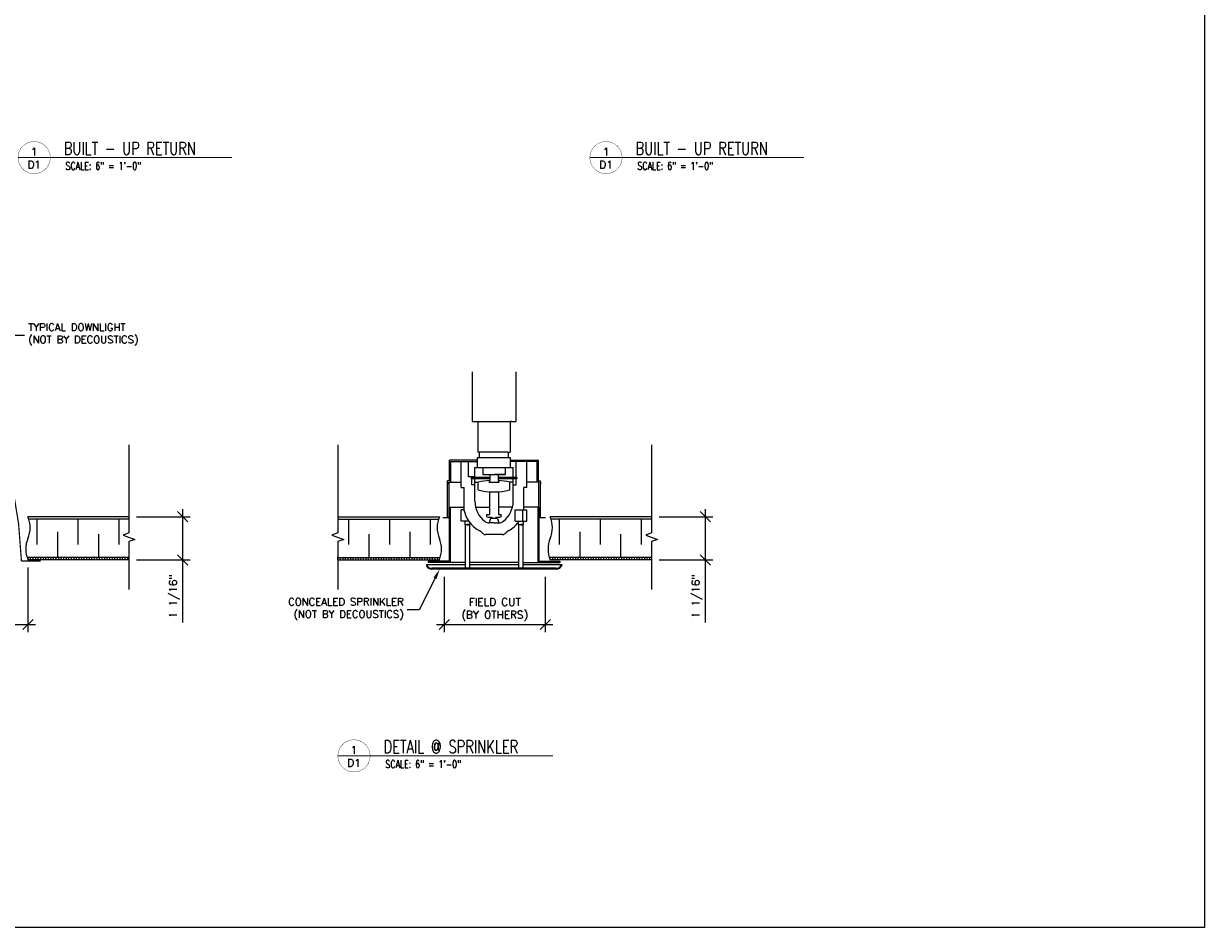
# Model space of a CAD drawing. Header units: inches. Extents: x 31 to 585, y 3457 to 3603.
# Tile 10 of 24: x 255 to 284, y 3481 to 3503. Entities that reach past the tile are written whole.
import ezdxf
from ezdxf import colors
from ezdxf.entities.mleader import LeaderData, LeaderLine
from ezdxf.enums import TextEntityAlignment as Align
from ezdxf.math import Vec2, Vec3

# ---------------------------------------------------------------- set-up
doc = ezdxf.new("R2010")
doc.units = ezdxf.units.IN
doc.header["$MEASUREMENT"] = 0
for name, color, linetype in [('1-DIM', 4, 'Continuous'), ('1-FIXTURES', 1, 'Continuous'), ('1-PANEL', 6, 'Continuous'), ('1-TEXT', 2, 'Continuous'), ('1-TITLE', 4, 'Continuous')]:
    doc.layers.add(name, color=color, linetype=linetype)
doc.styles.add('TEXT', font='romans.shx')
doc.dimstyles.new('DIM 6-12', dxfattribs={"dimscale": 2, "dimtxt": 0.09375, "dimasz": 0.125, "dimexe": 0.09375, "dimexo": 0.09375, "dimgap": 0.03125, "dimtad": 1, "dimdec": 4, "dimzin": 3, "dimdsep": 46, "dimlunit": 5, "dimtxsty": 'TEXT', "dimblk": 'OBLIQUE', "dimcen": 0.09375, "dimdle": 0.09375, "dimclrd": 256, "dimclre": 4, "dimclrt": 2, "dimadec": 0, "dimazin": 0, "dimtfac": 1, "dimtdec": 4, "dimtmove": 0, "dimatfit": 3, "dimfxl": 0, "dimfrac": 2, "dimtolj": 1, "dimtzin": 0, "dimlwd": -1, "dimlwe": -1, "dimarcsym": 0})
pattern_1 = [(90, (-12.227986, 2.69154), (-0.0625, 1e-17), [])]

# ---------------------------------------------------------------- blocks, each defined once
blk = doc.blocks.new('*U44')
at = {"layer": '1-TEXT', "color": 2, "style": 'TEXT'}
blk.add_attdef('VIEWNAME', (0.89, 0.061), '', height=0.25, dxfattribs=at)
at = {"layer": '1-TEXT', "style": 'TEXT'}
for tag, p in [('NOTE1', (0.926, -0.281)), ('NOTE2', (0.926, -0.463)), ('NOTE3', (0.926, -0.655)), ('NOTE4', (0.926, -0.832))]:
    blk.add_attdef(tag, p, '', height=0.125, dxfattribs=at)
blk.add_wipeout([(0.314, 0.314), (0.236, 0.304), (0.163, 0.275), (0.099, 0.229), (0.049, 0.168), (0.015, 0.097), (0.001, 0.02), (0.006, -0.059), (0.03, -0.134), (0.072, -0.2), (0.13, -0.254), (0.199, -0.292), (0.275, -0.312), (0.354, -0.312), (0.43, -0.292), (0.499, -0.254), (0.556, -0.2), (0.599, -0.134), (0.623, -0.059), (0.628, 0.02), (0.613, 0.097), (0.58, 0.168), (0.529, 0.229), (0.466, 0.275), (0.392, 0.304)])
at = {"layer": '1-TITLE', "const_width": 0.00651}
blk.add_lwpolyline([(0, 0, 1), (0.628, 0, 0.414214), (0.314, 0.314, 0.414214), (0, 0, 2.926408)], format="xyb", dxfattribs=at)
at = {"layer": '1-TITLE', "const_width": 0.02}
blk.add_lwpolyline([(0, 0), (4.172, 0)], dxfattribs=at)
at = {"layer": '1-TEXT', "style": 'TEXT'}
for tag, p in [('DETAIL#', (0.301, 0.094)), ('SHEET#', (0.306, -0.207))]:
    blk.add_attdef(tag, text='', height=0.125, dxfattribs=at).set_placement(p, align=Align.CENTER)
blk = doc.blocks.new('_Oblique')
at = {"color": 0, "linetype": 'ByBlock', "lineweight": -2}
blk.add_line((-0.5, -0.5), (0.5, 0.5), dxfattribs=at)
blk = doc.blocks.new('*D48')
at = {"layer": '1-DIM', "color": 4, "transparency": 16777216}
for p, q in [((265.184, 3489.636), (265.184, 3488.285)), ((267.652, 3489.636), (267.652, 3488.285))]:
    blk.add_line(p, q, dxfattribs=at)
at = {"layer": '1-DIM', "transparency": 16777216}
blk.add_line((264.997, 3488.472), (267.84, 3488.472), dxfattribs=at)
at = {"layer": 'Defpoints', "color": 0, "transparency": 16777216}
for p in [(265.184, 3489.823), (267.652, 3489.823), (267.652, 3488.472)]:
    blk.add_point(p, dxfattribs=at)
at = {"layer": '1-DIM', "transparency": 16777216, "xscale": 0.25, "yscale": 0.25, "zscale": 0.25, "rotation": 180}
blk.add_blockref('_Oblique', (265.184, 3488.472), dxfattribs=at)
at = {"layer": '1-DIM', "transparency": 16777216, "xscale": 0.25, "yscale": 0.25, "zscale": 0.25}
blk.add_blockref('_Oblique', (267.652, 3488.472), dxfattribs=at)
at = {"layer": '1-DIM', "color": 2, "transparency": 16777216, "insert": (266.418, 3488.834), "char_height": 0.1875, "attachment_point": 5, "style": 'TEXT', "bg_fill": 3, "box_fill_scale": 1.25, "bg_fill_color": 256, "bg_fill_true_color": 13158600, "bg_fill_transparency": 0}
blk.add_mtext('\\A1;FIELD CUT\\P(BY OTHERS)', dxfattribs=at)
blk = doc.blocks.new('*D49')
at = {"layer": '1-DIM', "color": 4, "transparency": 16777216}
for p, q in [((249.394, 3489.862), (249.394, 3488.285)), ((255.004, 3489.862), (255.004, 3488.285))]:
    blk.add_line(p, q, dxfattribs=at)
at = {"layer": '1-DIM', "transparency": 16777216}
blk.add_line((249.207, 3488.472), (255.192, 3488.472), dxfattribs=at)
at = {"layer": 'Defpoints', "color": 0, "transparency": 16777216}
for p in [(249.394, 3490.05), (255.004, 3490.05), (255.004, 3488.472)]:
    blk.add_point(p, dxfattribs=at)
at = {"layer": '1-DIM', "transparency": 16777216, "xscale": 0.25, "yscale": 0.25, "zscale": 0.25, "rotation": 180}
blk.add_blockref('_Oblique', (249.394, 3488.472), dxfattribs=at)
at = {"layer": '1-DIM', "transparency": 16777216, "xscale": 0.25, "yscale": 0.25, "zscale": 0.25}
blk.add_blockref('_Oblique', (255.004, 3488.472), dxfattribs=at)
at = {"layer": '1-DIM', "color": 2, "transparency": 16777216, "insert": (252.199, 3488.628), "char_height": 0.1875, "attachment_point": 5, "style": 'TEXT', "bg_fill": 3, "box_fill_scale": 1.25, "bg_fill_color": 256, "bg_fill_true_color": 13158600, "bg_fill_transparency": 0}
blk.add_mtext('\\A1;FIELD CUT OPENINGS', dxfattribs=at)
at = {"layer": '1-DIM', "color": 2, "transparency": 16777216, "insert": (252.199, 3488.316), "char_height": 0.1875, "attachment_point": 5, "style": 'TEXT', "bg_fill": 3, "box_fill_scale": 1.25, "bg_fill_color": 256, "bg_fill_true_color": 13158600, "bg_fill_transparency": 0}
blk.add_mtext('\\A1;NOT BY DECOUSTICS', dxfattribs=at)
blk = doc.blocks.new('*U47')
at = {"layer": '1-TEXT', "color": 2, "style": 'TEXT'}
blk.add_attdef('VIEWNAME', (0.89, 0.061), '', height=0.25, dxfattribs=at)
at = {"layer": '1-TEXT', "style": 'TEXT'}
for tag, p in [('NOTE1', (0.926, -0.281)), ('NOTE2', (0.926, -0.463)), ('NOTE3', (0.926, -0.655)), ('NOTE4', (0.926, -0.832))]:
    blk.add_attdef(tag, p, '', height=0.125, dxfattribs=at)
blk.add_wipeout([(0.314, 0.314), (0.236, 0.304), (0.163, 0.275), (0.099, 0.229), (0.049, 0.168), (0.015, 0.097), (0.001, 0.02), (0.006, -0.059), (0.03, -0.134), (0.072, -0.2), (0.13, -0.254), (0.199, -0.292), (0.275, -0.312), (0.354, -0.312), (0.43, -0.292), (0.499, -0.254), (0.556, -0.2), (0.599, -0.134), (0.623, -0.059), (0.628, 0.02), (0.613, 0.097), (0.58, 0.168), (0.529, 0.229), (0.466, 0.275), (0.392, 0.304)])
at = {"layer": '1-TITLE', "const_width": 0.00651}
blk.add_lwpolyline([(0, 0, 1), (0.628, 0, 0.414214), (0.314, 0.314, 0.414214), (0, 0, 2.926408)], format="xyb", dxfattribs=at)
at = {"layer": '1-TITLE', "const_width": 0.02}
blk.add_lwpolyline([(0, 0), (4.192, 0)], dxfattribs=at)
at = {"layer": '1-TEXT', "style": 'TEXT'}
for tag, p in [('DETAIL#', (0.301, 0.094)), ('SHEET#', (0.306, -0.207))]:
    blk.add_attdef(tag, text='', height=0.125, dxfattribs=at).set_placement(p, align=Align.CENTER)
blk = doc.blocks.new('*D78')
at = {"layer": '1-DIM', "transparency": 16777216}
for p, q in [((258.786, 3491.293), (258.786, 3490.05)), ((258.786, 3490.05), (258.786, 3488.523))]:
    blk.add_line(p, q, dxfattribs=at)
at = {"layer": '1-DIM', "color": 4, "transparency": 16777216}
for p, q in [((257.661, 3491.105), (258.973, 3491.105)), ((257.661, 3490.05), (258.973, 3490.05))]:
    blk.add_line(p, q, dxfattribs=at)
at = {"layer": 'Defpoints', "color": 0, "transparency": 16777216}
for p in [(257.474, 3491.105), (257.474, 3490.05), (258.786, 3490.05)]:
    blk.add_point(p, dxfattribs=at)
at = {"layer": '1-DIM', "transparency": 16777216, "xscale": 0.25, "yscale": 0.25, "zscale": 0.25}
for p, rotation in [((258.786, 3491.105), 90), ((258.786, 3490.05), 270)]:
    blk.add_blockref('_Oblique', p, dxfattribs=dict(at, rotation=rotation))
at = {"layer": '1-DIM', "color": 2, "transparency": 16777216, "insert": (258.581, 3489.161), "char_height": 0.1875, "attachment_point": 5, "rotation": 90, "style": 'TEXT', "bg_fill": 3, "box_fill_scale": 1.25, "bg_fill_color": 256, "bg_fill_true_color": 13158600, "bg_fill_transparency": 0}
blk.add_mtext('\\A1;1 1/16"', dxfattribs=at)
blk = doc.blocks.new('*D79')
at = {"layer": '1-DIM', "transparency": 16777216}
for p, q in [((271.566, 3491.293), (271.566, 3490.05)), ((271.566, 3490.05), (271.566, 3488.523))]:
    blk.add_line(p, q, dxfattribs=at)
at = {"layer": '1-DIM', "color": 4, "transparency": 16777216}
for p, q in [((270.441, 3491.105), (271.753, 3491.105)), ((270.441, 3490.05), (271.753, 3490.05))]:
    blk.add_line(p, q, dxfattribs=at)
at = {"layer": 'Defpoints', "color": 0, "transparency": 16777216}
for p in [(270.254, 3491.105), (270.254, 3490.05), (271.566, 3490.05)]:
    blk.add_point(p, dxfattribs=at)
at = {"layer": '1-DIM', "transparency": 16777216, "xscale": 0.25, "yscale": 0.25, "zscale": 0.25}
for p, rotation in [((271.566, 3491.105), 90), ((271.566, 3490.05), 270)]:
    blk.add_blockref('_Oblique', p, dxfattribs=dict(at, rotation=rotation))
at = {"layer": '1-DIM', "color": 2, "transparency": 16777216, "insert": (271.361, 3489.161), "char_height": 0.1875, "attachment_point": 5, "rotation": 90, "style": 'TEXT', "bg_fill": 3, "box_fill_scale": 1.25, "bg_fill_color": 256, "bg_fill_true_color": 13158600, "bg_fill_transparency": 0}
blk.add_mtext('\\A1;1 1/16"', dxfattribs=at)

msp = doc.modelspace()

# ---------------------------------------------------------------- hatches: boundary and pattern name
at = {"layer": '1-PANEL'}
h = msp.add_hatch(dxfattribs=at)
h.set_pattern_fill('ANSI31', color=8, scale=0.5, angle=45, style=0)
h.set_pattern_definition([(90, (-16.18016, 2.69154), (-0.0625, 1e-17), [])])
edge = h.paths.add_edge_path()
edge.add_line((257.47362, 3490.0496), (257.47362, 3490.1121))
edge.add_line((257.47362, 3490.1121), (254.98159, 3490.1121))
edge.add_arc((255.62981, 3490.31346), 0.67877, 197.256564, 202.875472)
edge.add_line((255.00442, 3490.0496), (257.47362, 3490.0496))
h = msp.add_hatch(dxfattribs=at)
h.set_pattern_fill('ANSI31', color=8, scale=0.5, angle=45, style=0)
h.set_pattern_definition(pattern_1)
edge = h.paths.add_edge_path()
edge.add_line((262.58276, 3490.1121), (262.58276, 3490.0496))
edge.add_line((262.58276, 3490.0496), (265.06288, 3490.0496))
edge.add_arc((264.4375, 3490.31346), 0.67877, 337.124528, 342.743436)
edge.add_line((265.08571, 3490.1121), (262.58276, 3490.1121))
h = msp.add_hatch(dxfattribs=at)
h.set_pattern_fill('ANSI31', color=8, scale=0.5, angle=45, style=0)
h.set_pattern_definition(pattern_1)
edge = h.paths.add_edge_path()
edge.add_line((270.25361, 3490.0496), (270.25361, 3490.1121))
edge.add_line((270.25361, 3490.1121), (267.75065, 3490.1121))
edge.add_arc((268.39887, 3490.31346), 0.67877, 197.256564, 202.875472)
edge.add_line((267.77348, 3490.0496), (270.25361, 3490.0496))

# ---------------------------------------------------------------- linework, layer by layer
at = {"layer": '1-DIM'}
for points in [[(257.47362, 3492.86578), (257.47362, 3490.7105), (257.32873, 3490.65776), (257.6185, 3490.55229), (257.47362, 3490.49956), (257.47362, 3489.32841)], [(262.58276, 3492.86578), (262.58276, 3490.7105), (262.43787, 3490.65776), (262.72764, 3490.55229), (262.58276, 3490.49956), (262.58276, 3489.32841)], [(270.25361, 3492.86578), (270.25361, 3490.7105), (270.10872, 3490.65776), (270.3985, 3490.55229), (270.25361, 3490.49956), (270.25361, 3489.32841)]]:
    msp.add_lwpolyline(points, dxfattribs=at)
at = {"layer": '1-FIXTURES'}
for p, q in [((265.86864, 3494.65273), (265.86864, 3493.43423)), ((266.93064, 3494.65273), (266.93064, 3493.43423)), ((265.86864, 3493.43423), (266.93064, 3493.43423)), ((265.97464, 3493.43423), (266.00464, 3493.43423)), ((266.00464, 3493.43423), (266.00464, 3492.68579)), ((266.79464, 3493.43423), (266.79464, 3492.68579)), ((266.82464, 3493.43423), (266.79464, 3493.43423)), ((265.99964, 3492.55763), (266.79964, 3492.55763)), ((265.99964, 3492.30763), (265.99964, 3492.55763)), ((266.73564, 3492.68579), (266.00464, 3492.68579)), ((266.06364, 3492.68579), (266.00464, 3492.68579)), ((266.04764, 3492.55763), (266.04764, 3492.68579)), ((266.73564, 3492.68579), (266.79464, 3492.68579)), ((266.75164, 3492.55763), (266.75164, 3492.68579)), ((266.79964, 3492.30763), (266.79964, 3492.55763)), ((265.31464, 3491.98263), (265.31464, 3492.49263)), ((265.99964, 3492.49263), (265.31464, 3492.49263)), ((265.34714, 3492.45763), (265.99964, 3492.45763)), ((265.34714, 3491.94763), (265.34714, 3492.45763)), ((265.59464, 3491.82467), (265.59464, 3492.45763)), ((265.77561, 3492.07763), (265.77561, 3492.45763)), ((265.93064, 3492.06163), (265.93064, 3492.30763)), ((265.93064, 3492.30763), (266.86864, 3492.30763)), ((266.12464, 3492.30763), (266.12464, 3492.13563)), ((266.67464, 3492.30763), (266.67464, 3492.13563)), ((266.79964, 3492.49263), (267.48714, 3492.49263)), ((267.45214, 3492.45763), (266.79964, 3492.45763)), ((266.86864, 3492.06163), (266.86864, 3492.30763)), ((266.93964, 3492.06163), (266.93964, 3492.45763)), ((267.20464, 3491.82467), (267.20464, 3492.45763)), ((267.45214, 3491.94763), (267.45214, 3492.45763)), ((267.48714, 3491.98263), (267.48714, 3492.49263)), ((265.26464, 3491.08763), (265.26464, 3491.98263)), ((265.31464, 3491.98263), (265.26464, 3491.98263)), ((265.93064, 3492.07763), (265.77561, 3492.07763)), ((266.30064, 3492.06163), (265.84464, 3492.06163)), ((265.84464, 3492.06163), (265.84464, 3492.03163)), ((266.30064, 3492.03163), (265.84464, 3492.03163)), ((265.85964, 3492.06163), (265.85964, 3492.07763)), ((265.85964, 3491.88663), (265.85964, 3492.03163)), ((265.93064, 3491.48563), (265.93064, 3492.03163)), ((266.12464, 3492.13563), (266.67464, 3492.13563)), ((266.28177, 3491.97626), (266.28177, 3491.94685)), ((266.30064, 3491.97626), (266.28177, 3491.97626)), ((266.30064, 3492.13563), (266.30064, 3491.97626)), ((266.65864, 3492.13563), (266.39964, 3492.13563)), ((266.49864, 3492.13563), (266.49864, 3491.97626)), ((266.95464, 3492.06163), (266.49864, 3492.06163)), ((266.95464, 3492.03163), (266.49864, 3492.03163)), ((266.51777, 3491.97626), (266.49864, 3491.97626)), ((266.51777, 3491.97626), (266.51777, 3491.94685)), ((266.86864, 3491.48563), (266.86864, 3492.03163)), ((266.93964, 3491.88663), (266.93964, 3492.03163)), ((266.95464, 3492.06163), (266.95464, 3492.03163)), ((267.48714, 3491.98263), (267.53464, 3491.98263)), ((267.53464, 3491.08763), (267.53464, 3491.98263)), ((265.26464, 3491.96263), (265.26464, 3491.89863)), ((265.29964, 3491.08763), (265.29964, 3491.94763)), ((265.29964, 3491.94763), (265.59464, 3491.94763)), ((265.29964, 3491.89863), (265.29964, 3491.92763)), ((265.59464, 3491.82467), (265.66964, 3491.82467)), ((265.66964, 3491.27663), (265.66964, 3491.82467)), ((265.93064, 3491.88663), (265.85964, 3491.88663)), ((265.93064, 3491.94763), (266.0099, 3491.94763)), ((266.0099, 3491.76097), (266.0099, 3491.94926)), ((266.51777, 3491.94685), (266.28177, 3491.94685)), ((266.29064, 3491.71729), (266.29064, 3491.16198)), ((266.50864, 3491.71731), (266.50864, 3491.16198)), ((266.78937, 3491.76097), (266.78937, 3491.94926)), ((266.86864, 3491.94763), (266.78937, 3491.94763)), ((266.86864, 3491.88663), (266.93964, 3491.88663)), ((267.20464, 3491.82467), (267.12964, 3491.82467)), ((267.12964, 3491.27663), (267.12964, 3491.82467)), ((267.49964, 3491.94763), (267.20464, 3491.94763)), ((267.49964, 3491.08763), (267.49964, 3491.94763)), ((267.49964, 3491.89863), (267.49964, 3491.92763)), ((267.53464, 3491.96263), (267.53464, 3491.89863)), ((265.29964, 3491.34135), (265.66964, 3491.34135)), ((265.29964, 3491.34135), (265.29964, 3490.01835)), ((265.33164, 3491.34135), (265.33164, 3490.61135)), ((265.33164, 3491.1944), (265.33164, 3489.98635)), ((265.59464, 3490.99563), (265.59464, 3491.27663)), ((265.66964, 3491.27663), (265.59464, 3491.27663)), ((265.94752, 3491.34135), (266.29064, 3491.34135)), ((266.22714, 3491.16198), (266.29064, 3491.16198)), ((266.22714, 3491.10027), (266.22714, 3491.16198)), ((266.85175, 3491.34135), (266.50864, 3491.34135)), ((266.50864, 3491.16198), (266.57214, 3491.16198)), ((266.57214, 3491.10027), (266.57214, 3491.16198)), ((266.91464, 3490.99563), (266.91464, 3491.27663)), ((266.91464, 3491.27663), (267.20464, 3491.27663)), ((267.10438, 3490.99563), (267.10438, 3491.27663)), ((267.49964, 3491.34135), (267.12964, 3491.34135)), ((267.20464, 3490.99563), (267.20464, 3491.27663)), ((267.46764, 3491.34135), (267.46764, 3490.61135)), ((267.46764, 3491.1111), (267.46764, 3489.98635)), ((267.49964, 3491.34135), (267.49964, 3490.01835)), ((265.29964, 3491.08085), (265.14964, 3491.08085)), ((265.29964, 3491.08763), (265.26464, 3491.08763)), ((265.78375, 3490.99563), (265.59464, 3490.99563)), ((265.68764, 3490.99563), (265.68764, 3490.91309)), ((265.69164, 3490.90616), (265.68764, 3490.91309)), ((265.68764, 3490.91309), (265.74664, 3490.91309)), ((265.74664, 3490.90616), (265.69164, 3490.90616)), ((265.80564, 3490.91309), (265.74664, 3490.91309)), ((265.74664, 3490.90616), (265.80164, 3490.90616)), ((265.80164, 3490.90616), (265.80564, 3490.91309)), ((265.80564, 3490.96574), (265.80564, 3490.91309)), ((266.39964, 3490.95463), (266.27397, 3490.95463)), ((266.31364, 3491.06104), (266.28512, 3490.95463)), ((266.48564, 3491.06104), (266.31364, 3491.06104)), ((266.39964, 3490.95463), (266.5253, 3490.95463)), ((266.48564, 3491.06104), (266.51415, 3490.95463)), ((266.91464, 3490.99563), (267.20464, 3490.99563)), ((266.99364, 3490.99563), (266.99364, 3490.91309)), ((266.99364, 3490.91309), (267.05264, 3490.91309)), ((266.99764, 3490.90616), (266.99364, 3490.91309)), ((267.05264, 3490.90616), (266.99764, 3490.90616)), ((267.11164, 3490.91309), (267.05264, 3490.91309)), ((267.05264, 3490.90616), (267.10764, 3490.90616)), ((267.10764, 3490.90616), (267.11164, 3490.91309)), ((267.11164, 3490.99563), (267.11164, 3490.91309)), ((267.49964, 3491.08763), (267.53464, 3491.08763)), ((267.66184, 3491.08085), (267.49964, 3491.08085)), ((266.39964, 3490.66764), (266.19332, 3490.66763)), ((266.60751, 3490.66764), (266.39964, 3490.66764)), ((265.29964, 3490.01835), (264.79014, 3490.01835)), ((264.79014, 3490.01835), (264.79014, 3489.98635)), ((265.69164, 3489.98635), (264.79014, 3489.98635)), ((266.99764, 3489.98635), (265.80164, 3489.98635)), ((267.10764, 3489.98635), (268.00914, 3489.98635)), ((267.49964, 3490.01835), (268.00914, 3490.01835)), ((268.00914, 3490.01835), (268.00914, 3489.98635)), ((264.75875, 3489.92924), (264.74188, 3489.92338)), ((268.04052, 3489.92924), (268.05739, 3489.92338))]:
    msp.add_line(p, q, dxfattribs=at)
at = {"layer": '1-FIXTURES', "const_width": 0.02976}
msp.add_lwpolyline([(249.08152, 3490.02147), (249.55393, 3490.02147, -0.08510281), (250.29045, 3493.58578, -1), (254.10843, 3493.58578, -0.08510281), (254.84494, 3490.02147), (255.31735, 3490.02147)], format="xyb", dxfattribs=at)
at = {"layer": '1-FIXTURES'}
for centre, radius, start, end in [((266.3995, 3490.13257), 1.85805, 93.050206, 102.112189), ((266.3995, 3490.13257), 1.85805, 77.887811, 86.941693), ((266.3995, 3493.34332), 1.62967, 256.158801, 283.841199), ((266.55564, 3491.48563), 0.625, 180.000004, 233.089399), ((266.24364, 3491.48563), 0.625, 306.910601, 359.999996), ((266.39964, 3491.42363), 0.75, 191.303147, 240.761931), ((266.27397, 3491.11063), 0.156, 233.089399, 270), ((266.43271, 3493.23895), 2.14853, 264.509433, 267.563338), ((266.39964, 3491.11354), 0.062, 199.978167, 237.862527), ((266.39964, 3491.11354), 0.062, 302.137473, 340.021833), ((266.36656, 3493.23895), 2.14853, 272.436662, 275.490567), ((266.5253, 3491.11063), 0.156, 270, 306.910601), ((266.39964, 3491.42363), 0.75, 299.238069, 322.372809), ((265.85014, 3490.44196), 0.375, 42.969139, 60.761934), ((266.19332, 3490.76163), 0.094, 222.969163, 270), ((266.60595, 3490.76163), 0.094, 270, 317.030837), ((266.94913, 3490.44196), 0.375, 119.238066, 137.030861)]:
    msp.add_arc(centre, radius, start, end, dxfattribs=at)
msp.add_point((268.05739, 3489.92338), dxfattribs=at)
at = {"layer": '1-PANEL', "linetype": 'Continuous'}
for p, q in [((257.47362, 3491.10503), (255.00442, 3491.10503)), ((262.58276, 3491.10503), (265.06288, 3491.10503)), ((270.25361, 3491.10503), (267.77348, 3491.10503))]:
    msp.add_line(p, q, dxfattribs=at)
at = {"layer": '1-PANEL'}
for p, q in [((257.47362, 3491.0496), (255.02501, 3491.0496)), ((262.58276, 3491.0496), (265.04229, 3491.0496)), ((270.25361, 3491.0496), (267.79408, 3491.0496)), ((257.47362, 3490.1121), (254.98159, 3490.1121)), ((257.47362, 3490.0496), (255.00442, 3490.0496)), ((262.58276, 3490.1121), (265.08571, 3490.1121)), ((262.58276, 3490.0496), (265.06288, 3490.0496)), ((270.25361, 3490.1121), (267.75065, 3490.1121)), ((270.25361, 3490.0496), (267.77348, 3490.0496))]:
    msp.add_line(p, q, dxfattribs=at)
at = {"layer": '1-PANEL', "color": 8}
for p, q in [((255.22515, 3491.0496), (255.22515, 3490.4246)), ((256.22515, 3491.0496), (256.22515, 3490.4246)), ((257.22515, 3491.0496), (257.22515, 3490.4246)), ((262.84216, 3491.0496), (262.84216, 3490.4246)), ((263.84216, 3491.0496), (263.84216, 3490.4246)), ((264.84216, 3491.0496), (264.84216, 3490.4246)), ((267.99421, 3491.0496), (267.99421, 3490.4246)), ((268.99421, 3491.0496), (268.99421, 3490.4246)), ((269.99421, 3491.0496), (269.99421, 3490.4246)), ((255.72515, 3490.7371), (255.72515, 3490.1121)), ((256.72515, 3490.68167), (256.72515, 3490.1121)), ((263.34216, 3490.68167), (263.34216, 3490.1121)), ((264.34216, 3490.7371), (264.34216, 3490.1121)), ((268.49421, 3490.7371), (268.49421, 3490.1121)), ((269.49421, 3490.68167), (269.49421, 3490.1121))]:
    msp.add_line(p, q, dxfattribs=at)
at = {"layer": '1-PANEL'}
for centre, start, end in [((254.37904, 3490.84117), 337.124528, 22.875472), ((265.68827, 3490.84117), 157.124528, 202.875472), ((267.1481, 3490.84117), 337.124528, 22.875472), ((255.62981, 3490.31346), 157.124528, 202.875472), ((264.4375, 3490.31346), 337.124528, 22.875472), ((268.39887, 3490.31346), 157.124528, 202.875472)]:
    msp.add_arc(centre, 0.67877, start, end, dxfattribs=at)
at = {"layer": 'Defpoints', "color": 3}
msp.add_lwpolyline([(224.52641, 3527.06477), (283.76922, 3527.06477), (283.76922, 3481.06477), (224.52641, 3481.06477)], close=True, dxfattribs=at)

# ---------------------------------------------------------------- leaders
at = {"layer": '1-TEXT'}
ml = msp.add_multileader_mtext('Standard', dxfattribs=at)
ml.set_content('TYPICAL DOWNLIGHT\\P(NOT BY DECOUSTICS)', color=256, style='TEXT')
ml.set_leader_properties(color=4, linetype='ByLayer', lineweight=-1)
ml.build(insert=Vec2(0, 0))
ml.multileader.update_dxf_attribs({"text_left_attachment_type": 2, "text_right_attachment_type": 2, "dogleg_length": 0.36, "arrow_head_size": 0.25})
ctx = ml.context
ctx.base_point, ctx.char_height, ctx.arrow_head_size, ctx.landing_gap_size, ctx.plane_origin = Vec3(254.92237, 3495.54213), 0.18, 0.25, 0.09, Vec3(253.86457, 3494.76117)
ctx.left_attachment, ctx.right_attachment = 2, 2
notes = []
notes.append((ctx, [(0, (1, 1, 0), (254.35165, 3495.54213), (1, 0), 0.57072, [(0, [(253.83038, 3494.57787)], 0, [])])]))
ctx.mtext.insert, ctx.mtext.width, ctx.mtext.defined_height, ctx.mtext.flow_direction = Vec3(255.01237, 3495.82928), 4.1386403, 1.14325, 5
for ctx, leaders in notes:
    for number, flags, end, landing, length, lines in leaders:
        leader = LeaderData()
        leader.index, (leader.has_last_leader_line, leader.has_dogleg_vector, leader.attachment_direction) = number, flags
        leader.last_leader_point, leader.dogleg_vector, leader.dogleg_length = Vec3(end), Vec3(landing), length
        for number, points, colour, breaks in lines:
            line = LeaderLine()
            line.index, line.vertices, line.color, line.breaks = number, Vec3.list(points), colors.encode_raw_color(colour), breaks
            leader.lines.append(line)
        ctx.leaders.append(leader)

# ---------------------------------------------------------------- next in the draw order: block references
at = {"layer": '1-TITLE'}
ref = msp.add_blockref('*U44', (254.76169, 3499.88664), dxfattribs=dict(at, xscale=1.254172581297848, yscale=1.254172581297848, zscale=1.254172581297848))
ref.add_attrib('VIEWNAME', 'BUILT - UP RETURN', (255.87804, 3499.95579), dxfattribs={"color": 2, "height": 0.312495, "style": 'TEXT', "width": 0.75})
ref.add_attrib('DETAIL#', '1', dxfattribs={"color": 2, "height": 0.1875, "style": 'TEXT'}).set_placement((255.15578, 3500.0304), align=Align.MIDDLE_CENTER)
ref.add_attrib('SHEET#', 'D1', dxfattribs={"color": 2, "height": 0.1875, "style": 'TEXT'}).set_placement((255.15578, 3499.71685), align=Align.MIDDLE_CENTER)
ref.add_attrib('NOTE1', 'SCALE: 6" = 1\'-0"', dxfattribs={"color": 2, "height": 0.1875, "style": 'TEXT', "width": 0.75}).set_placement((255.92323, 3499.53464), align=Align.BOTTOM_LEFT)
ref = msp.add_blockref('*U44', (268.74417, 3499.88664), dxfattribs=dict(at, xscale=1.254172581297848, yscale=1.254172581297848, zscale=1.254172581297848))
ref.add_attrib('VIEWNAME', 'BUILT - UP RETURN', (269.86051, 3499.95579), dxfattribs={"color": 2, "height": 0.312495, "style": 'TEXT', "width": 0.75})
ref.add_attrib('DETAIL#', '1', dxfattribs={"color": 2, "height": 0.1875, "style": 'TEXT'}).set_placement((269.13826, 3500.0304), align=Align.MIDDLE_CENTER)
ref.add_attrib('SHEET#', 'D1', dxfattribs={"color": 2, "height": 0.1875, "style": 'TEXT'}).set_placement((269.13826, 3499.71685), align=Align.MIDDLE_CENTER)
ref.add_attrib('NOTE1', 'SCALE: 6" = 1\'-0"', dxfattribs={"color": 2, "height": 0.1875, "style": 'TEXT', "width": 0.75}).set_placement((269.9057, 3499.53464), align=Align.BOTTOM_LEFT)
ref = msp.add_blockref('*U47', (262.58198, 3485.25791), dxfattribs=dict(at, xscale=1.254172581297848, yscale=1.254172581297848, zscale=1.254172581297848))
ref.add_attrib('VIEWNAME', 'DETAIL @ SPRINKLER', (263.69832, 3485.32706), dxfattribs={"color": 2, "height": 0.312495, "style": 'TEXT', "width": 0.75})
ref.add_attrib('DETAIL#', '1', dxfattribs={"color": 2, "height": 0.1875, "style": 'TEXT'}).set_placement((262.97607, 3485.40167), align=Align.MIDDLE_CENTER)
ref.add_attrib('SHEET#', 'D1', dxfattribs={"color": 2, "height": 0.1875, "style": 'TEXT'}).set_placement((262.97607, 3485.08812), align=Align.MIDDLE_CENTER)
ref.add_attrib('NOTE1', 'SCALE: 6" = 1\'-0"', dxfattribs={"color": 2, "height": 0.1875, "style": 'TEXT', "width": 0.75}).set_placement((263.74352, 3484.90591), align=Align.BOTTOM_LEFT)

# ---------------------------------------------------------------- next in the draw order: dimensions: what is measured, and where the dimension line sits
at = {"layer": '1-DIM'}
for base, p1, p2, picture, middle in [((258.78589, 3490.0496), (257.47362, 3491.10503), (257.47362, 3490.0496), '*D78', (258.58054, 3489.16121)), ((271.56589, 3490.0496), (270.25361, 3491.10503), (270.25361, 3490.0496), '*D79', (271.36053, 3489.16121))]:
    dim = msp.add_linear_dim(base=base, p1=p1, p2=p2, angle=270, dimstyle='DIM 6-12', override={"dimpost": '"'}, dxfattribs=at)
    dim.commit()
    dim.dimension.update_dxf_attribs({"geometry": picture, "text_midpoint": middle})
for base, p1, p2, text, picture, middle in [((255.00442, 3488.47207), (249.39445, 3490.0496), (255.00442, 3490.0496), 'FIELD CUT OPENINGS\\XNOT BY DECOUSTICS', '*D49', (252.19944, 3488.47207)), ((267.65215, 3488.47207), (265.18422, 3489.82324), (267.65215, 3489.82324), 'FIELD CUT\\P(BY OTHERS)', '*D48', (266.41818, 3488.83367))]:
    dim = msp.add_linear_dim(base=base, p1=p1, p2=p2, text=text, dimstyle='DIM 6-12', override={"dimpost": '"'}, dxfattribs=at)
    dim.commit()
    dim.dimension.update_dxf_attribs({"geometry": picture, "text_midpoint": middle})

# ---------------------------------------------------------------- next in the draw order: linework, layer by layer
at = {"layer": '1-FIXTURES'}
for p, q in [((265.69164, 3490.90616), (265.69164, 3489.84524)), ((265.80164, 3490.90616), (265.80164, 3489.84524)), ((266.99764, 3490.90616), (266.99764, 3489.84524)), ((267.10764, 3490.90616), (267.10764, 3489.84524)), ((265.69164, 3489.92924), (264.75875, 3489.92924)), ((267.92244, 3489.84524), (264.87683, 3489.84524)), ((267.92244, 3489.82324), (264.87683, 3489.82324)), ((266.99764, 3489.92924), (265.80164, 3489.92924)), ((268.04052, 3489.92924), (267.10764, 3489.92924))]:
    msp.add_line(p, q, dxfattribs=at)
for centre, radius, start, end in [((264.87683, 3489.96424), 0.141, 196.843572, 270), ((264.87683, 3489.97024), 0.125, 199.147429, 270), ((267.92244, 3489.97024), 0.125, 270, 340.852571), ((267.92244, 3489.96424), 0.141, 270, 343.156428)]:
    msp.add_arc(centre, radius, start, end, dxfattribs=at)

# ---------------------------------------------------------------- next in the draw order: leaders
at = {"layer": '1-TEXT'}
ml = msp.add_multileader_mtext('Standard', dxfattribs=at)
ml.set_content('CONCEALED SPRINKLER\\P(NOT BY DECOUSTICS)', color=256, style='TEXT')
ml.set_leader_properties(color=4, linetype='ByLayer', lineweight=-1)
ml.build(insert=Vec2(0, 0))
ml.multileader.update_dxf_attribs({"text_left_attachment_type": 2, "text_right_attachment_type": 2, "dogleg_length": 0.36, "arrow_head_size": 0.25})
ctx = ml.context
ctx.base_point, ctx.char_height, ctx.arrow_head_size, ctx.landing_gap_size, ctx.plane_origin = Vec3(260.97143, 3488.82825), 0.18, 0.25, 0.09, Vec3(265.42697, 3487.81732)
ctx.left_attachment, ctx.right_attachment, ctx.text_align_type = 2, 2, 2
notes = []
notes.append((ctx, [(0, (1, 1, 0), (264.5696, 3488.82825), (-1, 0), 0.28959, [(0, [(265.06978, 3489.82324)], 0, [])])]))
ctx.mtext.insert, ctx.mtext.width, ctx.mtext.defined_height, ctx.mtext.alignment, ctx.mtext.flow_direction = Vec3(264.19, 3489.11539), 3.3459949, 0.6997, 3, 5
for ctx, leaders in notes:
    for number, flags, end, landing, length, lines in leaders:
        leader = LeaderData()
        leader.index, (leader.has_last_leader_line, leader.has_dogleg_vector, leader.attachment_direction) = number, flags
        leader.last_leader_point, leader.dogleg_vector, leader.dogleg_length = Vec3(end), Vec3(landing), length
        for number, points, colour, breaks in lines:
            line = LeaderLine()
            line.index, line.vertices, line.color, line.breaks = number, Vec3.list(points), colors.encode_raw_color(colour), breaks
            leader.lines.append(line)
        ctx.leaders.append(leader)

doc.saveas('drawing.dxf')
